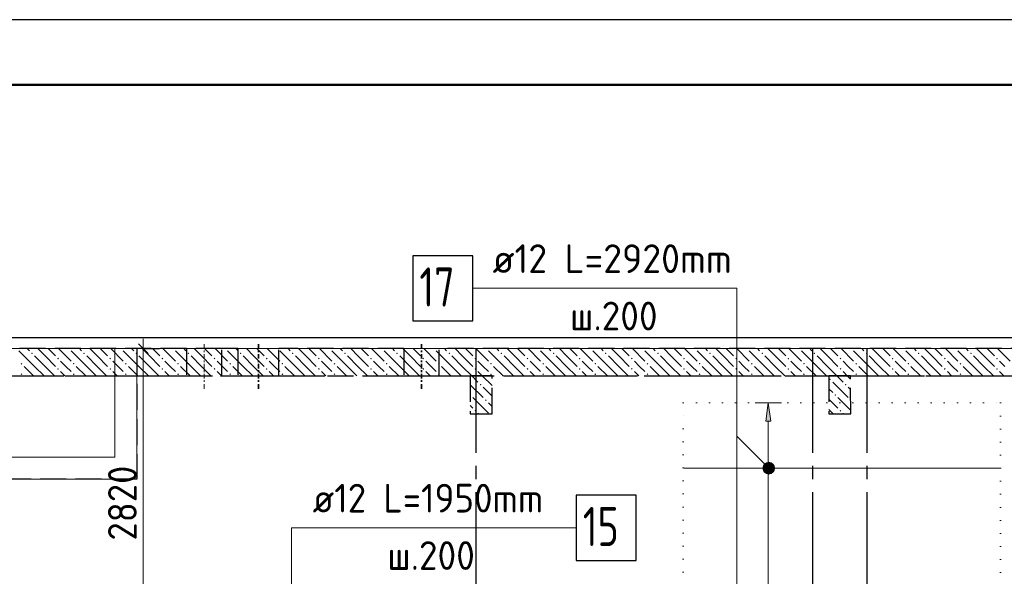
# Model space of a CAD drawing. Header units: millimetres. Extents: x 0 to 50400, y 0 to 35640.
# Tile 23 of 25: x 26019 to 35079, y 30517 to 35640. Entities that reach past the tile are written whole.
import ezdxf

# ---------------------------------------------------------------- set-up
doc = ezdxf.new("R2010")
doc.units = ezdxf.units.MM
for name, pattern in [('______2', [324, 240, -84]), ('______5', [1320, 960, -120, 120, -120]), ('______9', [120, 0, -120])]:
    doc.linetypes.add(name, pattern=pattern)
for name, color, linetype, lineweight in [('Standard', 7, 'Continuous', 25), ('ДОП Верх по Х', 7, 'Continuous', 25), ('ЖБ Перекрытие верхний уровень', 7, 'Continuous', 35), ('ЖБ Перекрытие средний уровень', 7, 'Continuous', 35), ('ЖБ Стена верхний уровень', 7, 'Continuous', 35), ('Позиционная метка номер позиции', 7, 'Continuous', 13), ('Размерная линия_ общее', 7, 'Continuous', 13), ('Тени', 7, 'Continuous', 13)]:
    doc.layers.add(name, color=color, linetype=linetype, lineweight=lineweight)
doc.layers.add('Оси', color=7, linetype='______5', true_color=0x656565)
doc.styles.add('ISOCPEUR', font='txt')

msp = doc.modelspace()

# ---------------------------------------------------------------- hatches: boundary and pattern name
at = {"layer": 'ДОП Верх по Х', "linetype": 'Continuous', "lineweight": 13, "transparency": 33554687}
msp.add_hatch(color=7, dxfattribs=at).paths.add_polyline_path([(32931.3, 31944.4), (32907.3, 32112.4), (32883.3, 31944.4)])
at = {"layer": 'ЖБ Стена верхний уровень', "linetype": 'Continuous', "lineweight": 18, "transparency": 33554687}
for points in [[(26123.8, 32569.3), (26131.6, 32577.1), (26139.4, 32569.3), (26131.6, 32561.5)], [(26363.8, 32521.3), (26371.6, 32529.1), (26379.4, 32521.3), (26371.6, 32513.5)], [(26470.5, 32612.4), (26467.6, 32609.5), (26464.7, 32612.4)], [(26603.8, 32569.3), (26611.6, 32577.1), (26619.4, 32569.3), (26611.6, 32561.5)], [(26843.8, 32521.3), (26851.6, 32529.1), (26859.4, 32521.3), (26851.6, 32513.5)], [(26950.5, 32612.4), (26947.6, 32609.5), (26944.7, 32612.4)], [(27083.8, 32569.3), (27091.6, 32577.1), (27099.4, 32569.3), (27091.6, 32561.5)], [(27323.8, 32521.3), (27331.6, 32529.1), (27339.4, 32521.3), (27331.6, 32513.5)], [(27430.5, 32612.4), (27427.6, 32609.5), (27424.7, 32612.4)], [(27563.8, 32569.3), (27571.6, 32577.1), (27579.4, 32569.3), (27571.6, 32561.5)], [(27803.8, 32521.3), (27811.6, 32529.1), (27819.4, 32521.3), (27811.6, 32513.5)], [(27910.5, 32612.4), (27907.6, 32609.5), (27904.7, 32612.4)], [(28043.8, 32569.3), (28051.6, 32577.1), (28059.4, 32569.3), (28051.6, 32561.5)], [(28283.8, 32521.3), (28291.6, 32529.1), (28299.4, 32521.3), (28291.6, 32513.5)], [(28390.5, 32612.4), (28387.6, 32609.5), (28384.7, 32612.4)], [(28523.8, 32569.3), (28531.6, 32577.1), (28539.4, 32569.3), (28531.6, 32561.5)], [(28763.8, 32521.3), (28771.6, 32529.1), (28779.4, 32521.3), (28771.6, 32513.5)], [(28870.5, 32612.4), (28867.6, 32609.5), (28864.7, 32612.4)], [(29003.8, 32569.3), (29011.6, 32577.1), (29019.4, 32569.3), (29011.6, 32561.5)], [(29243.8, 32521.3), (29251.6, 32529.1), (29259.4, 32521.3), (29251.6, 32513.5)], [(29350.5, 32612.4), (29347.6, 32609.5), (29344.7, 32612.4)], [(29483.8, 32569.3), (29491.6, 32577.1), (29499.4, 32569.3), (29491.6, 32561.5)], [(29723.8, 32521.3), (29731.6, 32529.1), (29739.4, 32521.3), (29731.6, 32513.5)], [(29830.5, 32612.4), (29827.6, 32609.5), (29824.7, 32612.4)], [(29963.8, 32569.3), (29971.6, 32577.1), (29979.4, 32569.3), (29971.6, 32561.5)], [(30203.8, 32521.3), (30211.6, 32529.1), (30219.4, 32521.3), (30211.6, 32513.5)], [(30310.5, 32612.4), (30307.6, 32609.5), (30304.7, 32612.4)], [(30443.8, 32569.3), (30451.6, 32577.1), (30459.4, 32569.3), (30451.6, 32561.5)], [(30683.8, 32521.3), (30691.6, 32529.1), (30699.4, 32521.3), (30691.6, 32513.5)], [(30790.5, 32612.4), (30787.6, 32609.5), (30784.7, 32612.4)], [(30923.8, 32569.3), (30931.6, 32577.1), (30939.4, 32569.3), (30931.6, 32561.5)], [(31163.8, 32521.3), (31171.6, 32529.1), (31179.4, 32521.3), (31171.6, 32513.5)], [(31270.5, 32612.4), (31267.6, 32609.5), (31264.7, 32612.4)], [(31403.8, 32569.3), (31411.6, 32577.1), (31419.4, 32569.3), (31411.6, 32561.5)], [(31643.8, 32521.3), (31651.6, 32529.1), (31659.4, 32521.3), (31651.6, 32513.5)], [(31750.5, 32612.4), (31747.6, 32609.5), (31744.7, 32612.4)], [(31883.8, 32569.3), (31891.6, 32577.1), (31899.4, 32569.3), (31891.6, 32561.5)], [(32123.8, 32521.3), (32131.6, 32529.1), (32139.4, 32521.3), (32131.6, 32513.5)], [(32230.5, 32612.4), (32227.6, 32609.5), (32224.7, 32612.4)], [(32363.8, 32569.3), (32371.6, 32577.1), (32379.4, 32569.3), (32371.6, 32561.5)], [(32603.8, 32521.3), (32611.6, 32529.1), (32619.4, 32521.3), (32611.6, 32513.5)], [(32710.5, 32612.4), (32707.6, 32609.5), (32704.7, 32612.4)], [(32843.8, 32569.3), (32851.6, 32577.1), (32859.4, 32569.3), (32851.6, 32561.5)], [(33083.8, 32521.3), (33091.6, 32529.1), (33099.4, 32521.3), (33091.6, 32513.5)], [(33190.5, 32612.4), (33187.6, 32609.5), (33184.7, 32612.4)], [(33323.8, 32569.3), (33331.6, 32577.1), (33339.4, 32569.3), (33331.6, 32561.5)], [(33563.8, 32521.3), (33571.6, 32529.1), (33579.4, 32521.3), (33571.6, 32513.5)], [(33670.5, 32612.4), (33667.6, 32609.5), (33664.7, 32612.4)], [(33803.8, 32569.3), (33811.6, 32577.1), (33819.4, 32569.3), (33811.6, 32561.5)], [(34043.8, 32521.3), (34051.6, 32529.1), (34059.4, 32521.3), (34051.6, 32513.5)], [(34150.5, 32612.4), (34147.6, 32609.5), (34144.7, 32612.4)], [(34283.8, 32569.3), (34291.6, 32577.1), (34299.4, 32569.3), (34291.6, 32561.5)], [(34523.8, 32521.3), (34531.6, 32529.1), (34539.4, 32521.3), (34531.6, 32513.5)], [(34630.5, 32612.4), (34627.6, 32609.5), (34624.7, 32612.4)], [(34763.8, 32569.3), (34771.6, 32577.1), (34779.4, 32569.3), (34771.6, 32561.5)], [(35003.8, 32521.3), (35011.6, 32529.1), (35019.4, 32521.3), (35011.6, 32513.5)], [(26027.8, 32473.3), (26035.6, 32481.1), (26043.4, 32473.3), (26035.6, 32465.5)], [(26507.8, 32473.3), (26515.6, 32481.1), (26523.4, 32473.3), (26515.6, 32465.5)], [(26987.8, 32473.3), (26995.6, 32481.1), (27003.4, 32473.3), (26995.6, 32465.5)], [(27467.8, 32473.3), (27475.6, 32481.1), (27483.4, 32473.3), (27475.6, 32465.5)], [(27947.8, 32473.3), (27955.6, 32481.1), (27963.4, 32473.3), (27955.6, 32465.5)], [(28427.8, 32473.3), (28435.6, 32481.1), (28443.4, 32473.3), (28435.6, 32465.5)], [(28907.8, 32473.3), (28915.6, 32481.1), (28923.4, 32473.3), (28915.6, 32465.5)], [(29387.8, 32473.3), (29395.6, 32481.1), (29403.4, 32473.3), (29395.6, 32465.5)], [(29867.8, 32473.3), (29875.6, 32481.1), (29883.4, 32473.3), (29875.6, 32465.5)], [(30347.8, 32473.3), (30355.6, 32481.1), (30363.4, 32473.3), (30355.6, 32465.5)], [(30827.8, 32473.3), (30835.6, 32481.1), (30843.4, 32473.3), (30835.6, 32465.5)], [(31307.8, 32473.3), (31315.6, 32481.1), (31323.4, 32473.3), (31315.6, 32465.5)], [(31787.8, 32473.3), (31795.6, 32481.1), (31803.4, 32473.3), (31795.6, 32465.5)], [(32267.8, 32473.3), (32275.6, 32481.1), (32283.4, 32473.3), (32275.6, 32465.5)], [(32747.8, 32473.3), (32755.6, 32481.1), (32763.4, 32473.3), (32755.6, 32465.5)], [(33227.8, 32473.3), (33235.6, 32481.1), (33243.4, 32473.3), (33235.6, 32465.5)], [(33707.8, 32473.3), (33715.6, 32481.1), (33723.4, 32473.3), (33715.6, 32465.5)], [(34187.8, 32473.3), (34195.6, 32481.1), (34203.4, 32473.3), (34195.6, 32465.5)], [(34667.8, 32473.3), (34675.6, 32481.1), (34683.4, 32473.3), (34675.6, 32465.5)], [(26027.8, 32377.3), (26035.6, 32385.1), (26043.4, 32377.3), (26035.6, 32369.5)], [(26363.8, 32425.3), (26371.6, 32433.1), (26379.4, 32425.3), (26371.6, 32417.5)], [(26507.8, 32377.3), (26515.6, 32385.1), (26523.4, 32377.3), (26515.6, 32369.5)], [(26843.8, 32425.3), (26851.6, 32433.1), (26859.4, 32425.3), (26851.6, 32417.5)], [(26987.8, 32377.3), (26995.6, 32385.1), (27003.4, 32377.3), (26995.6, 32369.5)], [(27323.8, 32425.3), (27331.6, 32433.1), (27339.4, 32425.3), (27331.6, 32417.5)], [(27467.8, 32377.3), (27475.6, 32385.1), (27483.4, 32377.3), (27475.6, 32369.5)], [(27803.8, 32425.3), (27811.6, 32433.1), (27819.4, 32425.3), (27811.6, 32417.5)], [(27947.8, 32377.3), (27955.6, 32385.1), (27963.4, 32377.3), (27955.6, 32369.5)], [(28283.8, 32425.3), (28291.6, 32433.1), (28299.4, 32425.3), (28291.6, 32417.5)], [(28427.8, 32377.3), (28435.6, 32385.1), (28443.4, 32377.3), (28435.6, 32369.5)], [(28763.8, 32425.3), (28771.6, 32433.1), (28779.4, 32425.3), (28771.6, 32417.5)], [(28907.8, 32377.3), (28915.6, 32385.1), (28923.4, 32377.3), (28915.6, 32369.5)], [(29243.8, 32425.3), (29251.6, 32433.1), (29259.4, 32425.3), (29251.6, 32417.5)], [(29387.8, 32377.3), (29395.6, 32385.1), (29403.4, 32377.3), (29395.6, 32369.5)], [(29723.8, 32425.3), (29731.6, 32433.1), (29739.4, 32425.3), (29731.6, 32417.5)], [(29867.8, 32377.3), (29875.6, 32385.1), (29883.4, 32377.3), (29875.6, 32369.5)], [(30203.8, 32425.3), (30211.6, 32433.1), (30219.4, 32425.3), (30211.6, 32417.5)], [(30347.8, 32377.3), (30355.6, 32385.1), (30363.4, 32377.3), (30355.6, 32369.5)], [(30683.8, 32425.3), (30691.6, 32433.1), (30699.4, 32425.3), (30691.6, 32417.5)], [(30827.8, 32377.3), (30835.6, 32385.1), (30843.4, 32377.3), (30835.6, 32369.5)], [(31163.8, 32425.3), (31171.6, 32433.1), (31179.4, 32425.3), (31171.6, 32417.5)], [(31307.8, 32377.3), (31315.6, 32385.1), (31323.4, 32377.3), (31315.6, 32369.5)], [(31643.8, 32425.3), (31651.6, 32433.1), (31659.4, 32425.3), (31651.6, 32417.5)], [(31787.8, 32377.3), (31795.6, 32385.1), (31803.4, 32377.3), (31795.6, 32369.5)], [(32123.8, 32425.3), (32131.6, 32433.1), (32139.4, 32425.3), (32131.6, 32417.5)], [(32267.8, 32377.3), (32275.6, 32385.1), (32283.4, 32377.3), (32275.6, 32369.5)], [(32603.8, 32425.3), (32611.6, 32433.1), (32619.4, 32425.3), (32611.6, 32417.5)], [(32747.8, 32377.3), (32755.6, 32385.1), (32763.4, 32377.3), (32755.6, 32369.5)], [(33083.8, 32425.3), (33091.6, 32433.1), (33099.4, 32425.3), (33091.6, 32417.5)], [(33227.8, 32377.3), (33235.6, 32385.1), (33243.4, 32377.3), (33235.6, 32369.5)], [(33563.8, 32425.3), (33571.6, 32433.1), (33579.4, 32425.3), (33571.6, 32417.5)], [(33707.8, 32377.3), (33715.6, 32385.1), (33723.4, 32377.3), (33715.6, 32369.5)], [(34043.8, 32425.3), (34051.6, 32433.1), (34059.4, 32425.3), (34051.6, 32417.5)], [(34187.8, 32377.3), (34195.6, 32385.1), (34203.4, 32377.3), (34195.6, 32369.5)], [(34523.8, 32425.3), (34531.6, 32433.1), (34539.4, 32425.3), (34531.6, 32417.5)], [(34667.8, 32377.3), (34675.6, 32385.1), (34683.4, 32377.3), (34675.6, 32369.5)], [(35003.8, 32425.3), (35011.6, 32433.1), (35019.4, 32425.3), (35011.6, 32417.5)], [(30251.8, 32281.3), (30259.6, 32289.1), (30267.4, 32281.3), (30259.6, 32273.5)], [(33467.8, 32329.3), (33475.6, 32337.1), (33483.4, 32329.3), (33475.6, 32321.5)], [(33611.8, 32281.3), (33619.6, 32289.1), (33627.4, 32281.3), (33619.6, 32273.5)], [(30165, 32191.7), (30171.4, 32185.3), (30165, 32178.9)], [(33515.8, 32185.3), (33523.6, 32193.1), (33531.4, 32185.3), (33523.6, 32177.5)], [(30299.8, 32137.3), (30307.6, 32145.1), (30315.4, 32137.3), (30307.6, 32129.5)], [(33659.8, 32137.3), (33665.2, 32142.7), (33665.2, 32131.9)], [(30203.8, 32041.3), (30211.6, 32049.1), (30219.4, 32041.3), (30211.6, 32033.5)], [(33563.8, 32041.3), (33571.6, 32049.1), (33579.4, 32041.3), (33571.6, 32033.5)]]:
    msp.add_hatch(color=7, dxfattribs=at).paths.add_polyline_path(points, flags=16)
at = {"layer": 'Позиционная метка номер позиции', "linetype": 'Continuous', "lineweight": 13, "transparency": 33554687}
for points in [[(32873.6, 31474.2), (32925.6, 31564.3), (32859.9, 31498.6)], [(32859.9, 31498.6), (32925.6, 31564.3), (32898.1, 31564.3)], [(32859.9, 31498.6), (32898.1, 31564.3), (32859.9, 31526.1)], [(32859.9, 31526.1), (32898.1, 31564.3), (32873.6, 31550.6)], [(32873.6, 31474.2), (32950, 31550.6), (32925.6, 31564.3)], [(32898.1, 31460.5), (32950, 31550.6), (32873.6, 31474.2)], [(32898.1, 31460.5), (32963.8, 31526.1), (32950, 31550.6)], [(32925.6, 31460.5), (32963.8, 31526.1), (32898.1, 31460.5)], [(32925.6, 31460.5), (32963.8, 31498.6), (32963.8, 31526.1)], [(32963.8, 31498.6), (32925.6, 31460.5), (32950, 31474.2)]]:
    msp.add_hatch(color=7, dxfattribs=at).paths.add_polyline_path(points)

# ---------------------------------------------------------------- linework, layer by layer
at = {"layer": 'Standard', "color": 7, "linetype": 'Continuous', "lineweight": 25, "transparency": 33554687}
msp.add_lwpolyline([(0, 0), (50400, 0), (50400, 35640), (0, 35640), (0, 0)], close=True, dxfattribs=at)
at = {"layer": 'Standard', "color": 7, "linetype": 'Continuous', "lineweight": 50, "transparency": 33554687}
msp.add_lwpolyline([(2400, 35040), (49800, 35040), (49800, 600), (2400, 600), (2400, 35040)], close=True, dxfattribs=at)
at = {"layer": 'Standard', "color": 254, "linetype": 'Continuous', "lineweight": -3, "true_color": 0xc4c4ff, "transparency": 33554687}
msp.add_lwpolyline([(7965.1, 10212.4), (40368.1, 10212.4), (40368.1, 32712.4), (7965.1, 32712.4), (7965.1, 10212.4)], dxfattribs=at)
at = {"layer": 'ДОП Верх по Х', "color": 251, "linetype": 'Continuous', "lineweight": 13, "true_color": 0x494949, "transparency": 33554687}
for p, q in [((32907.3, 32112.4), (32787.3, 32112.4)), ((32907.3, 32112.4), (32883.3, 31944.4)), ((32931.3, 31944.4), (32907.3, 32112.4)), ((32907.3, 32112.4), (33027.3, 32112.4)), ((32907.3, 32112.4), (32907.3, 32112.4)), ((32883.3, 31944.4), (32931.3, 31944.4)), ((32907.3, 28680.4), (32907.3, 31944.4))]:
    msp.add_line(p, q, dxfattribs=at)
at = {"layer": 'ДОП Верх по Х', "color": 7, "linetype": 'Continuous', "lineweight": 18, "transparency": 33554687}
msp.add_line((35039.1, 31512.4), (32131.1, 31512.4), dxfattribs=at)
at = {"layer": 'ДОП Верх по Х', "color": 7, "linetype": 'Continuous', "lineweight": 25, "transparency": 33554687}
for points in [[(29636.6, 32867.9), (30188.6, 32867.9), (30188.6, 33467.9), (29636.6, 33467.9), (29636.6, 32867.9)], [(31140.1, 30663.5), (31692.1, 30663.5), (31692.1, 31263.5), (31140.1, 31263.5), (31140.1, 30663.5)]]:
    msp.add_lwpolyline(points, dxfattribs=at)
at = {"layer": 'ЖБ Перекрытие верхний уровень', "color": 7, "linetype": 'Continuous', "lineweight": 18, "transparency": 33554687}
for p, q in [((40265.1, 32612.4), (26895.1, 32612.4)), ((26895.1, 32612.4), (26895.1, 31612.4)), ((26895.1, 31612.4), (23895.1, 31612.4))]:
    msp.add_line(p, q, dxfattribs=at)
at = {"layer": 'ЖБ Перекрытие средний уровень', "color": 7, "linetype": 'Continuous', "lineweight": 18, "transparency": 33554687}
for p, q in [((27095.1, 32612.4), (23695.1, 32612.4)), ((23895.1, 32612.4), (26895.1, 32612.4)), ((27095.1, 31412.4), (27095.1, 32612.4)), ((23695.1, 31412.4), (27095.1, 31412.4))]:
    msp.add_line(p, q, dxfattribs=at)
at = {"layer": 'ЖБ Перекрытие средний уровень', "color": 253, "linetype": '______2', "lineweight": -3, "true_color": 0xababab, "transparency": 33554687}
for p, q in [((27095.1, 32612.4), (27095.1, 31412.4)), ((27095.1, 31412.4), (23695.1, 31412.4))]:
    msp.add_line(p, q, dxfattribs=at)
at = {"layer": 'ЖБ Стена верхний уровень', "color": 251, "linetype": '______2', "lineweight": -3, "true_color": 0x656565, "transparency": 33554687}
for p, q in [((27553, 32612.4), (9015.1, 32612.4)), ((27553, 32612.4), (27553, 32362.4)), ((27878, 32612.4), (27553, 32612.4)), ((27878, 32362.4), (27878, 32612.4)), ((28027, 32612.4), (27878, 32612.4)), ((28027, 32612.4), (28027, 32362.4)), ((28404, 32362.4), (28404, 32612.4)), ((29553, 32612.4), (28404, 32612.4)), ((29553, 32612.4), (29553, 32362.4)), ((29878, 32362.4), (29878, 32612.4)), ((39915.1, 32612.4), (29878, 32612.4)), ((9265.1, 32362.4), (27553, 32362.4)), ((27553, 32362.4), (27878, 32362.4)), ((27878, 32362.4), (36075.1, 32362.4)), ((28027, 32362.4), (28404, 32362.4)), ((29553, 32362.4), (29878, 32362.4)), ((30364.9, 32362.4), (30164.9, 32362.4)), ((30164.9, 32362.4), (30165.1, 32012.4)), ((30365.1, 32012.4), (30364.9, 32362.4)), ((33665.1, 32362.4), (33465.1, 32362.4)), ((33465.1, 32362.4), (33465.3, 32012.4)), ((33665.3, 32012.4), (33665.1, 32362.4)), ((30165.1, 32012.4), (30365.1, 32012.4)), ((33465.3, 32012.4), (33665.3, 32012.4))]:
    msp.add_line(p, q, dxfattribs=at)
at = {"layer": 'ЖБ Стена верхний уровень', "color": 9, "linetype": 'Continuous', "lineweight": 18, "true_color": 0xc7c7c7, "transparency": 33554687}
for p, q in [((26155.6, 32449.3), (26011.6, 32593.3)), ((26088.5, 32612.4), (26107.6, 32593.3)), ((26155.6, 32545.3), (26251.6, 32449.3)), ((26251.6, 32545.3), (26184.5, 32612.4)), ((26251.6, 32545.3), (26347.6, 32449.3)), ((26280.5, 32612.4), (26347.6, 32545.3)), ((26376.5, 32612.4), (26491.6, 32497.3)), ((26635.6, 32449.3), (26491.6, 32593.3)), ((26568.5, 32612.4), (26587.6, 32593.3)), ((26635.6, 32545.3), (26731.6, 32449.3)), ((26731.6, 32545.3), (26664.5, 32612.4)), ((26731.6, 32545.3), (26827.6, 32449.3)), ((26760.5, 32612.4), (26827.6, 32545.3)), ((26856.5, 32612.4), (26971.6, 32497.3)), ((27115.6, 32449.3), (26971.6, 32593.3)), ((27048.5, 32612.4), (27067.6, 32593.3)), ((27115.6, 32545.3), (27211.6, 32449.3)), ((27211.6, 32545.3), (27144.5, 32612.4)), ((27211.6, 32545.3), (27307.6, 32449.3)), ((27240.5, 32612.4), (27307.6, 32545.3)), ((27336.5, 32612.4), (27451.6, 32497.3)), ((27595.6, 32449.3), (27451.6, 32593.3)), ((27528.5, 32612.4), (27547.6, 32593.3)), ((27595.6, 32545.3), (27691.6, 32449.3)), ((27691.6, 32545.3), (27624.5, 32612.4)), ((27691.6, 32545.3), (27787.6, 32449.3)), ((27720.5, 32612.4), (27787.6, 32545.3)), ((27816.5, 32612.4), (27931.6, 32497.3)), ((28075.6, 32449.3), (27931.6, 32593.3)), ((28008.5, 32612.4), (28027.6, 32593.3)), ((28075.6, 32545.3), (28171.6, 32449.3)), ((28171.6, 32545.3), (28104.5, 32612.4)), ((28171.6, 32545.3), (28267.6, 32449.3)), ((28200.5, 32612.4), (28267.6, 32545.3)), ((28296.5, 32612.4), (28411.6, 32497.3)), ((28555.6, 32449.3), (28411.6, 32593.3)), ((28488.5, 32612.4), (28507.6, 32593.3)), ((28555.6, 32545.3), (28651.6, 32449.3)), ((28651.6, 32545.3), (28584.5, 32612.4)), ((28651.6, 32545.3), (28747.6, 32449.3)), ((28680.5, 32612.4), (28747.6, 32545.3)), ((28776.5, 32612.4), (28891.6, 32497.3)), ((29035.6, 32449.3), (28891.6, 32593.3)), ((28968.5, 32612.4), (28987.6, 32593.3)), ((29035.6, 32545.3), (29131.6, 32449.3)), ((29131.6, 32545.3), (29064.5, 32612.4)), ((29131.6, 32545.3), (29227.6, 32449.3)), ((29160.5, 32612.4), (29227.6, 32545.3)), ((29256.5, 32612.4), (29371.6, 32497.3)), ((29515.6, 32449.3), (29371.6, 32593.3)), ((29448.5, 32612.4), (29467.6, 32593.3)), ((29515.6, 32545.3), (29611.6, 32449.3)), ((29611.6, 32545.3), (29544.5, 32612.4)), ((29611.6, 32545.3), (29707.6, 32449.3)), ((29640.5, 32612.4), (29707.6, 32545.3)), ((29736.5, 32612.4), (29851.6, 32497.3)), ((29995.6, 32449.3), (29851.6, 32593.3)), ((29928.5, 32612.4), (29947.6, 32593.3)), ((29995.6, 32545.3), (30091.6, 32449.3)), ((30091.6, 32545.3), (30024.5, 32612.4)), ((30091.6, 32545.3), (30187.6, 32449.3)), ((30120.5, 32612.4), (30187.6, 32545.3)), ((30216.5, 32612.4), (30331.6, 32497.3)), ((30475.6, 32449.3), (30331.6, 32593.3)), ((30408.5, 32612.4), (30427.6, 32593.3)), ((30475.6, 32545.3), (30571.6, 32449.3)), ((30571.6, 32545.3), (30504.5, 32612.4)), ((30571.6, 32545.3), (30667.6, 32449.3)), ((30600.5, 32612.4), (30667.6, 32545.3)), ((30696.5, 32612.4), (30811.6, 32497.3)), ((30955.6, 32449.3), (30811.6, 32593.3)), ((30888.5, 32612.4), (30907.6, 32593.3)), ((30955.6, 32545.3), (31051.6, 32449.3)), ((31051.6, 32545.3), (30984.5, 32612.4)), ((31051.6, 32545.3), (31147.6, 32449.3)), ((31080.5, 32612.4), (31147.6, 32545.3)), ((31176.5, 32612.4), (31291.6, 32497.3)), ((31435.6, 32449.3), (31291.6, 32593.3)), ((31368.5, 32612.4), (31387.6, 32593.3)), ((31435.6, 32545.3), (31531.6, 32449.3)), ((31531.6, 32545.3), (31464.5, 32612.4)), ((31531.6, 32545.3), (31627.6, 32449.3)), ((31560.5, 32612.4), (31627.6, 32545.3)), ((31656.5, 32612.4), (31771.6, 32497.3)), ((31915.6, 32449.3), (31771.6, 32593.3)), ((31848.5, 32612.4), (31867.6, 32593.3)), ((31915.6, 32545.3), (32011.6, 32449.3)), ((32011.6, 32545.3), (31944.5, 32612.4)), ((32011.6, 32545.3), (32107.6, 32449.3)), ((32040.5, 32612.4), (32107.6, 32545.3)), ((32136.5, 32612.4), (32251.6, 32497.3)), ((32395.6, 32449.3), (32251.6, 32593.3)), ((32328.5, 32612.4), (32347.6, 32593.3)), ((32395.6, 32545.3), (32491.6, 32449.3)), ((32491.6, 32545.3), (32424.5, 32612.4)), ((32491.6, 32545.3), (32587.6, 32449.3)), ((32520.5, 32612.4), (32587.6, 32545.3)), ((32616.5, 32612.4), (32731.6, 32497.3)), ((32875.6, 32449.3), (32731.6, 32593.3)), ((32808.5, 32612.4), (32827.6, 32593.3)), ((32875.6, 32545.3), (32971.6, 32449.3)), ((32971.6, 32545.3), (32904.5, 32612.4)), ((32971.6, 32545.3), (33067.6, 32449.3)), ((33000.5, 32612.4), (33067.6, 32545.3)), ((33096.5, 32612.4), (33211.6, 32497.3)), ((33355.6, 32449.3), (33211.6, 32593.3)), ((33288.5, 32612.4), (33307.6, 32593.3)), ((33355.6, 32545.3), (33451.6, 32449.3)), ((33451.6, 32545.3), (33384.5, 32612.4)), ((33451.6, 32545.3), (33547.6, 32449.3)), ((33480.5, 32612.4), (33547.6, 32545.3)), ((33576.5, 32612.4), (33691.6, 32497.3)), ((33835.6, 32449.3), (33691.6, 32593.3)), ((33768.5, 32612.4), (33787.6, 32593.3)), ((33835.6, 32545.3), (33931.6, 32449.3)), ((33931.6, 32545.3), (33864.5, 32612.4)), ((33931.6, 32545.3), (34027.6, 32449.3)), ((33960.5, 32612.4), (34027.6, 32545.3)), ((34056.5, 32612.4), (34171.6, 32497.3)), ((34315.6, 32449.3), (34171.6, 32593.3)), ((34248.5, 32612.4), (34267.6, 32593.3)), ((34315.6, 32545.3), (34411.6, 32449.3)), ((34411.6, 32545.3), (34344.5, 32612.4)), ((34411.6, 32545.3), (34507.6, 32449.3)), ((34440.5, 32612.4), (34507.6, 32545.3)), ((34536.5, 32612.4), (34651.6, 32497.3)), ((34795.6, 32449.3), (34651.6, 32593.3)), ((34728.5, 32612.4), (34747.6, 32593.3)), ((34795.6, 32545.3), (34891.6, 32449.3)), ((34891.6, 32545.3), (34824.5, 32612.4)), ((34891.6, 32545.3), (34987.6, 32449.3)), ((34920.5, 32612.4), (34987.6, 32545.3)), ((35016.5, 32612.4), (35131.6, 32497.3)), ((26059.6, 32449.3), (26146.5, 32362.4)), ((26155.6, 32449.3), (26242.5, 32362.4)), ((26251.6, 32449.3), (26338.5, 32362.4)), ((26443.6, 32449.3), (26395.6, 32497.3)), ((26491.6, 32401.3), (26443.6, 32449.3)), ((26539.6, 32449.3), (26626.5, 32362.4)), ((26635.6, 32449.3), (26722.5, 32362.4)), ((26731.6, 32449.3), (26818.5, 32362.4)), ((26923.6, 32449.3), (26875.6, 32497.3)), ((26971.6, 32401.3), (26923.6, 32449.3)), ((27019.6, 32449.3), (27106.5, 32362.4)), ((27115.6, 32449.3), (27202.5, 32362.4)), ((27211.6, 32449.3), (27298.5, 32362.4)), ((27403.6, 32449.3), (27355.6, 32497.3)), ((27451.6, 32401.3), (27403.6, 32449.3)), ((27499.6, 32449.3), (27586.5, 32362.4)), ((27595.6, 32449.3), (27682.5, 32362.4)), ((27691.6, 32449.3), (27778.5, 32362.4)), ((27883.6, 32449.3), (27835.6, 32497.3)), ((27931.6, 32401.3), (27883.6, 32449.3)), ((27979.6, 32449.3), (28066.5, 32362.4)), ((28075.6, 32449.3), (28162.5, 32362.4)), ((28171.6, 32449.3), (28258.5, 32362.4)), ((28363.6, 32449.3), (28315.6, 32497.3)), ((28411.6, 32401.3), (28363.6, 32449.3)), ((28459.6, 32449.3), (28546.5, 32362.4)), ((28555.6, 32449.3), (28642.5, 32362.4)), ((28651.6, 32449.3), (28738.5, 32362.4)), ((28843.6, 32449.3), (28795.6, 32497.3)), ((28891.6, 32401.3), (28843.6, 32449.3)), ((28939.6, 32449.3), (29026.5, 32362.4)), ((29035.6, 32449.3), (29122.5, 32362.4)), ((29131.6, 32449.3), (29218.5, 32362.4)), ((29323.6, 32449.3), (29275.6, 32497.3)), ((29371.6, 32401.3), (29323.6, 32449.3)), ((29419.6, 32449.3), (29506.5, 32362.4)), ((29515.6, 32449.3), (29602.5, 32362.4)), ((29611.6, 32449.3), (29698.5, 32362.4)), ((29803.6, 32449.3), (29755.6, 32497.3)), ((29851.6, 32401.3), (29803.6, 32449.3)), ((29899.6, 32449.3), (29986.5, 32362.4)), ((29995.6, 32449.3), (30082.5, 32362.4)), ((30091.6, 32449.3), (30178.5, 32362.4)), ((30283.6, 32449.3), (30235.6, 32497.3)), ((30331.6, 32401.3), (30283.6, 32449.3)), ((30379.6, 32449.3), (30466.5, 32362.4)), ((30475.6, 32449.3), (30562.5, 32362.4)), ((30571.6, 32449.3), (30658.5, 32362.4)), ((30763.6, 32449.3), (30715.6, 32497.3)), ((30811.6, 32401.3), (30763.6, 32449.3)), ((30859.6, 32449.3), (30946.5, 32362.4)), ((30955.6, 32449.3), (31042.5, 32362.4)), ((31051.6, 32449.3), (31138.5, 32362.4)), ((31243.6, 32449.3), (31195.6, 32497.3)), ((31291.6, 32401.3), (31243.6, 32449.3)), ((31339.6, 32449.3), (31426.5, 32362.4)), ((31435.6, 32449.3), (31522.5, 32362.4)), ((31531.6, 32449.3), (31618.5, 32362.4)), ((31723.6, 32449.3), (31675.6, 32497.3)), ((31771.6, 32401.3), (31723.6, 32449.3)), ((31819.6, 32449.3), (31906.5, 32362.4)), ((31915.6, 32449.3), (32002.5, 32362.4)), ((32011.6, 32449.3), (32098.5, 32362.4)), ((32203.6, 32449.3), (32155.6, 32497.3)), ((32251.6, 32401.3), (32203.6, 32449.3)), ((32299.6, 32449.3), (32386.5, 32362.4)), ((32395.6, 32449.3), (32482.5, 32362.4)), ((32491.6, 32449.3), (32578.5, 32362.4)), ((32683.6, 32449.3), (32635.6, 32497.3)), ((32731.6, 32401.3), (32683.6, 32449.3)), ((32779.6, 32449.3), (32866.5, 32362.4)), ((32875.6, 32449.3), (32962.5, 32362.4)), ((32971.6, 32449.3), (33058.5, 32362.4)), ((33163.6, 32449.3), (33115.6, 32497.3)), ((33211.6, 32401.3), (33163.6, 32449.3)), ((33259.6, 32449.3), (33346.5, 32362.4)), ((33355.6, 32449.3), (33442.5, 32362.4)), ((33451.6, 32449.3), (33538.5, 32362.4)), ((33643.6, 32449.3), (33595.6, 32497.3)), ((33691.6, 32401.3), (33643.6, 32449.3)), ((33739.6, 32449.3), (33826.5, 32362.4)), ((33835.6, 32449.3), (33922.5, 32362.4)), ((33931.6, 32449.3), (34018.5, 32362.4)), ((34123.6, 32449.3), (34075.6, 32497.3)), ((34171.6, 32401.3), (34123.6, 32449.3)), ((34219.6, 32449.3), (34306.5, 32362.4)), ((34315.6, 32449.3), (34402.5, 32362.4)), ((34411.6, 32449.3), (34498.5, 32362.4)), ((34603.6, 32449.3), (34555.6, 32497.3)), ((34651.6, 32401.3), (34603.6, 32449.3)), ((34699.6, 32449.3), (34786.5, 32362.4)), ((34795.6, 32449.3), (34882.5, 32362.4)), ((34891.6, 32449.3), (34978.5, 32362.4)), ((35083.6, 32449.3), (35035.6, 32497.3)), ((26395.6, 32401.3), (26434.5, 32362.4)), ((26875.6, 32401.3), (26914.5, 32362.4)), ((27355.6, 32401.3), (27394.5, 32362.4)), ((27835.6, 32401.3), (27874.5, 32362.4)), ((28315.6, 32401.3), (28354.5, 32362.4)), ((28795.6, 32401.3), (28834.5, 32362.4)), ((29275.6, 32401.3), (29314.5, 32362.4)), ((29755.6, 32401.3), (29794.5, 32362.4)), ((30178.5, 32362.4), (30235.6, 32305.3)), ((30235.6, 32401.3), (30274.5, 32362.4)), ((30274.5, 32362.4), (30365, 32271.9)), ((30715.6, 32401.3), (30754.5, 32362.4)), ((31195.6, 32401.3), (31234.5, 32362.4)), ((31675.6, 32401.3), (31714.5, 32362.4)), ((32155.6, 32401.3), (32194.5, 32362.4)), ((32635.6, 32401.3), (32674.5, 32362.4)), ((33115.6, 32401.3), (33154.5, 32362.4)), ((33538.5, 32362.4), (33595.6, 32305.3)), ((33595.6, 32401.3), (33634.5, 32362.4)), ((33634.5, 32362.4), (33665.1, 32331.7)), ((34075.6, 32401.3), (34114.5, 32362.4)), ((34555.6, 32401.3), (34594.5, 32362.4)), ((35035.6, 32401.3), (35074.5, 32362.4)), ((30165, 32279.9), (30283.6, 32161.3)), ((30283.6, 32257.3), (30365, 32175.9)), ((33499.6, 32305.3), (33643.6, 32161.3)), ((33643.6, 32257.3), (33665.2, 32235.7)), ((33499.6, 32209.3), (33465.2, 32243.7)), ((30165.1, 32087.8), (30187.6, 32065.3)), ((30187.6, 32161.3), (30331.6, 32017.3)), ((30365.1, 32079.8), (30331.6, 32113.3)), ((33465.2, 32147.7), (33547.6, 32065.3)), ((33547.6, 32161.3), (33665.3, 32043.6)), ((30240.5, 32012.4), (30235.6, 32017.3)), ((33465.2, 32051.6), (33504.5, 32012.4)), ((33600.5, 32012.4), (33595.6, 32017.3))]:
    msp.add_line(p, q, dxfattribs=at)
at = {"layer": 'ЖБ Стена верхний уровень', "color": 251, "linetype": '______2', "lineweight": 18, "true_color": 0x656565, "transparency": 33554687}
for points in [[(27715.5, 32612.2), (27715.5, 32654), (27715.5, 32612.2)], [(27715.5, 32595.6), (27715.5, 32579.4), (27715.5, 32595.6)], [(27715.5, 32520.3), (27715.5, 32562.2), (27715.5, 32520.3)], [(27715.5, 32504.8), (27715.5, 32488.6), (27715.5, 32504.8)], [(27715.5, 32429.9), (27715.5, 32471.7), (27715.5, 32429.9)], [(27715.5, 32413.3), (27715.5, 32397.1), (27715.5, 32413.3)], [(27715.5, 32338.1), (27715.5, 32379.9), (27715.5, 32338.1)], [(27715.5, 32322.5), (27715.5, 32306.3), (27715.5, 32322.5)], [(27715.5, 32243.6), (27715.5, 32285.4), (27715.5, 32243.6)]]:
    msp.add_lwpolyline(points, dxfattribs=at)
at = {"layer": 'ЖБ Стена верхний уровень', "color": 251, "linetype": '______2', "lineweight": -3, "true_color": 0x656565, "transparency": 33554687}
for points in [[(28215.5, 32612.2), (28215.5, 32654), (28215.5, 32612.2)], [(29715.5, 32612.2), (29715.5, 32654), (29715.5, 32612.2)], [(28215.5, 32595.6), (28215.5, 32579.4), (28215.5, 32595.6)], [(28215.5, 32520.3), (28215.5, 32562.2), (28215.5, 32520.3)], [(29715.5, 32595.6), (29715.5, 32579.4), (29715.5, 32595.6)], [(29715.5, 32520.3), (29715.5, 32562.2), (29715.5, 32520.3)], [(28215.5, 32504.8), (28215.5, 32488.6), (28215.5, 32504.8)], [(28215.5, 32429.9), (28215.5, 32471.7), (28215.5, 32429.9)], [(29715.5, 32504.8), (29715.5, 32488.6), (29715.5, 32504.8)], [(29715.5, 32429.9), (29715.5, 32471.7), (29715.5, 32429.9)], [(28215.5, 32413.3), (28215.5, 32397.1), (28215.5, 32413.3)], [(28215.5, 32338.1), (28215.5, 32379.9), (28215.5, 32338.1)], [(29715.5, 32413.3), (29715.5, 32397.1), (29715.5, 32413.3)], [(29715.5, 32338.1), (29715.5, 32379.9), (29715.5, 32338.1)], [(28215.5, 32322.6), (28215.5, 32306.3), (28215.5, 32322.6)], [(28215.5, 32243.6), (28215.5, 32285.4), (28215.5, 32243.6)], [(29715.5, 32322.6), (29715.5, 32306.3), (29715.5, 32322.6)], [(29715.5, 32243.6), (29715.5, 32285.4), (29715.5, 32243.6)]]:
    msp.add_lwpolyline(points, dxfattribs=at)
at = {"layer": 'Оси', "color": 8, "linetype": '______5', "lineweight": -3, "transparency": 33554687}
for p, q in [((30215.1, 32612.4), (30215.1, 8317)), ((33315.1, 32612.4), (33315.1, 8317)), ((33815.1, 32612.4), (33815.1, 8317)), ((8065.1, 32362.4), (42962.9, 32362.4))]:
    msp.add_line(p, q, dxfattribs=at)
at = {"layer": 'Позиционная метка номер позиции', "color": 7, "linetype": 'Continuous', "lineweight": 13, "transparency": 33554687}
for p, q in [((32911.8, 31512.4), (32618.6, 31805.6)), ((32873.6, 31550.6), (32873.6, 31550.6)), ((32950, 31550.6), (32950, 31550.6)), ((32873.6, 31474.2), (32873.6, 31474.2)), ((32950, 31474.2), (32950, 31474.2))]:
    msp.add_line(p, q, dxfattribs=at)
for points in [[(32908.5, 27712.4), (32618.6, 28002.3), (32618.6, 33167.9), (30188.6, 33167.9)], [(28207.3, 24112.4), (28518.4, 24423.5), (28518.4, 30963.5), (31140.1, 30963.5)]]:
    msp.add_lwpolyline(points, dxfattribs=at)
msp.add_circle((32911.8, 31512.4), 54, dxfattribs=at)
at = {"layer": 'Размерная линия_ общее', "color": 7, "linetype": 'Continuous', "lineweight": 25, "transparency": 33554687}
msp.add_line((27200.8, 32567.4), (27110.8, 32657.4), dxfattribs=at)
at = {"layer": 'Размерная линия_ общее', "color": 7, "linetype": 'Continuous', "lineweight": 13, "transparency": 33554687}
for p, q in [((27155.8, 32612.4), (27155.8, 32702.4)), ((27155.8, 29792.4), (27155.8, 32612.4))]:
    msp.add_line(p, q, dxfattribs=at)
at = {"layer": 'Размерная линия_ общее', "color": 7, "linetype": 'Continuous', "lineweight": -3, "transparency": 33554687}
for q in [(26995.1, 32612.4), (27005.8, 32612.4), (27305.8, 32612.4)]:
    msp.add_line((27155.8, 32612.4), q, dxfattribs=at)
at = {"layer": 'Тени', "color": 7, "linetype": '______9', "lineweight": 13, "transparency": 33554687}
for p, q in [((32125.1, 28512.4), (32125.1, 32112.4)), ((32125.1, 32112.4), (35045.1, 32112.4)), ((35045.1, 32112.4), (35045.1, 28512.4))]:
    msp.add_line(p, q, dxfattribs=at)

# ---------------------------------------------------------------- texts
at = {"layer": 'ДОП Верх по Х', "color": 7, "linetype": 'Continuous', "lineweight": 13, "transparency": 33554687, "attachment_point": 7, "style": 'ISOCPEUR'}
for s, insert, char_height, width in [('\\W0.96;ø12 L=2920mm ', (30369.6, 33308.7), 264, 2580.62), ('\\W0.75;17', (29696.6, 32999.9), 360, 566.737), ('\\W0.95;ш.200 ', (31082.4, 32780.7), 264, 1154.563), ('\\W0.94;ø12 L=1950mm ', (28714.7, 31104.3), 264, 2525.259), ('\\W0.75;15', (31200.1, 30795.5), 360, 566.727), ('\\W0.95;ш.200 ', (29401.1, 30576.3), 264, 1154.555)]:
    msp.add_mtext(s, dxfattribs=dict(at, insert=insert, char_height=char_height, width=width))
at = {"layer": 'Размерная линия_ общее', "color": 7, "linetype": 'Continuous', "lineweight": 25, "transparency": 33554687, "insert": (27095.8, 30846), "char_height": 264, "width": 861.713, "attachment_point": 7, "rotation": 90, "style": 'ISOCPEUR'}
msp.add_mtext('\\W0.93;2820', dxfattribs=at)

doc.saveas('drawing.dxf')
